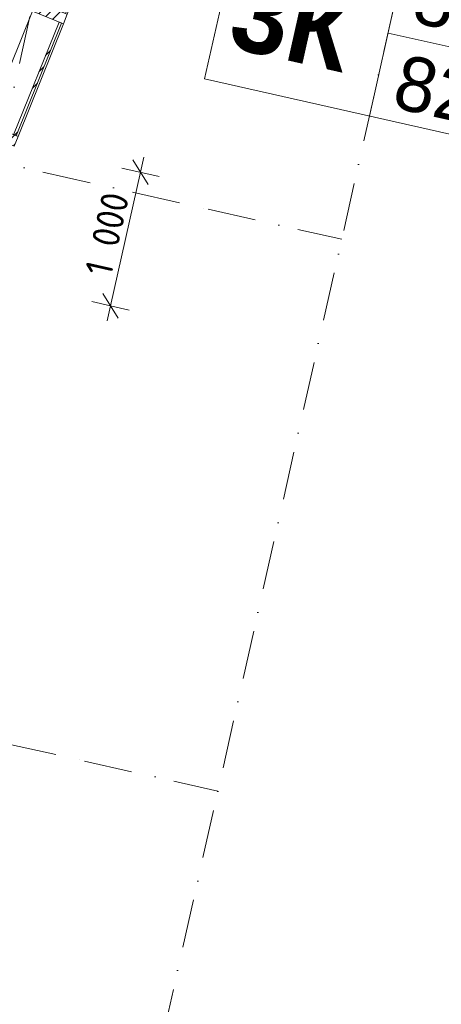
# Model space of a CAD drawing. Header units: millimetres. Extents: x -7213913 to -6985912, y 6023162 to 6205784.
# Tile 67 of 256: x -7188322 to -7185240, y 6154920 to 6162110. Entities that reach past the tile are written whole.
import ezdxf
from ezdxf.enums import TextEntityAlignment as Align

# ---------------------------------------------------------------- set-up
doc = ezdxf.new("R2010")
doc.units = ezdxf.units.MM
doc.header["$MEASUREMENT"] = 0
doc.set_wipeout_variables(frame=1)
doc.linetypes.add('Wipeout_Contour', pattern=[1000, 0, -1000])
doc.linetypes.add('Штрихпунктирная', pattern=[670.277762, 352.777767, -176.388884, 0, -141.111112])
for name, color, linetype in [('S - квартира_маркер.АР', 7, 'Continuous'), ('S - квартира_помещение.АР', 7, 'Continuous'), ('АР-Стены_Наружные ВИТРАЖ', 7, 'Continuous'), ('АР-Чертеж-Оси_Осевые размеры.АР', 7, 'Continuous'), ('АР-Чертеж-Размеры.АР', 7, 'Continuous')]:
    doc.layers.add(name, color=color, linetype=linetype)
for name, color, linetype, lineweight in [('S - квартира_маркер.АР_Ном._пера__1', 7, 'Continuous', 0), ('S - квартира_помещение.АР_Ном._пера__120', 7, 'Continuous', 0), ('АР-Стены_Наружные ВИТРАЖ_Ном._пера__120', 7, 'Continuous', 0), ('АР-Чертеж-Оси_Осевые размеры.АР_Ном._пера__120', 7, 'Continuous', 0), ('АР-Чертеж-Размеры.АР_Ном._пера__1', 7, 'Continuous', 0), ('Паспорта Зон Archicad_Ном._пера__1', 7, 'Continuous', 0)]:
    doc.layers.add(name, color=color, linetype=linetype, lineweight=lineweight)
doc.styles.add('РЎР“Р•РќР•Р\xa0Р\x98Р\xa0_РЎРўР\x98Р›Р¬_1', font='txt')
doc.styles.add('РЎР“Р•РќР•Р\xa0Р\x98Р\xa0_РЎРўР\x98Р›Р¬_2', font='calibri.ttf')
doc.styles.add('РЎР“Р•РќР•Р\xa0Р\x98Р\xa0_РЎРўР\x98Р›Р¬_3', font='GOST_Common.ttf')
doc.styles.add('РЎР“Р•РќР•Р\xa0Р\x98Р\xa0_РЎРўР\x98Р›Р¬_5', font='GOTHIC.TTF')
doc.styles.add('РЎР“Р•РќР•Р\xa0Р\x98Р\xa0_РЎРўР\x98Р›Р¬_6', font='GOTHICB.TTF')
doc.dimstyles.new('СГЕНЕРИР_СТИЛЬ__6', dxfattribs={"dimtxt": 200, "dimasz": 142.5, "dimexe": 0.18, "dimexo": 0.0625, "dimgap": 0, "dimtad": 1, "dimdec": 0, "dimzin": 0, "dimdsep": 46, "dimtxsty": 'РЎР“Р•РќР•Р\xa0Р\x98Р\xa0_РЎРўР\x98Р›Р¬_3', "dimblk": 'ARROWHEAD_6', "dimblk1": 'ARROWHEAD_6', "dimblk2": 'ARROWHEAD_6', "dimcen": 0.09, "dimse1": 1, "dimse2": 1, "dimclrd": 7, "dimclre": 7, "dimclrt": 7, "dimazin": 0, "dimtfac": 1, "dimtdec": 4, "dimtmove": 0, "dimatfit": 3, "dimfxl": 1, "dimtolj": 1, "dimtzin": 0, "dimarcsym": 0})
pattern_1 = [(45, (-6566190.34, 6562677.8), (-176.776695, 176.776695), []), (45, (-6566225.7, 6562713.15), (-176.776695, 176.776695), []), (45, (-6566261.05, 6562748.5), (-176.776695, 176.776695), [])]

# ---------------------------------------------------------------- blocks, each defined once
blk = doc.blocks.new('Кухня-столовая_4_10_1', base_point=(-7190336.7, 6165398.9))
at = {"layer": 'S - квартира_помещение.АР_Ном._пера__120', "color": 7, "linetype": 'Continuous', "lineweight": 0, "flags": 128}
blk.add_lwpolyline([(-7191993, 6165902.9), (-7192830.1, 6162175.8), (-7191833.7, 6161952), (-7190711.6, 6161700), (-7188806.8, 6161272.2), (-7187758.6, 6163871.8), (-7187584.9, 6166891), (-7190383.4, 6167519.6), (-7190520.3, 6166909.8), (-7191642.3, 6167161.7), (-7191928.3, 6165888.4)], close=True, dxfattribs=at)
at = {"layer": 'Паспорта Зон Archicad_Ном._пера__1', "color": 7, "linetype": 'Continuous', "lineweight": 0}
blk.add_circle((-7189666.1, 6164294.4), 300, dxfattribs=at)
at = {"layer": 'Паспорта Зон Archicad_Ном._пера__1', "color": 7, "lineweight": 0, "style": 'РЎР“Р•РќР•Р\xa0Р\x98Р\xa0_РЎРўР\x98Р›Р¬_1'}
blk.add_attdef('ROOM_NUMBER', text='', height=250, rotation=347.34172, dxfattribs=at).set_placement((-7189666.1, 6164281), align=Align.MIDDLE_CENTER)
at = {"layer": 'Паспорта Зон Archicad_Ном._пера__1', "color": 7, "lineweight": 0, "style": 'РЎР“Р•РќР•Р\xa0Р\x98Р\xa0_РЎРўР\x98Р›Р¬_2'}
blk.add_attdef('ROOM_AREA', text='', height=200, rotation=347.34172, dxfattribs=at).set_placement((-7188853.4, 6161446.6), align=Align.MIDDLE_RIGHT)
blk = doc.blocks.new('labelLabPP_FlatE34FrameRed3d[69]_1', base_point=(-7186605.7, 6162931.9))
at = {"layer": 'S - квартира_маркер.АР_Ном._пера__1', "color": 7, "linetype": 'Continuous', "lineweight": 0}
for p, q in [((-7186557.3, 6163512.4), (-7186969.5, 6161676.9)), ((-7186557.3, 6163512.4), (-7183881.5, 6162911.4)), ((-7185353.1, 6163241.9), (-7185765.3, 6161406.5)), ((-7183881.5, 6162911.4), (-7184293.8, 6161076)), ((-7186685.4, 6162577.1), (-7185637.2, 6162341.7)), ((-7185491.2, 6162627), (-7184019.7, 6162296.5)), ((-7185629.3, 6162012), (-7184157.8, 6161681.5)), ((-7186969.5, 6161676.9), (-7184293.8, 6161076))]:
    blk.add_line(p, q, dxfattribs=at)
at = {"layer": 'S - квартира_маркер.АР_Ном._пера__1', "color": 7, "lineweight": 0}
for tag, height, style, p in [('TS_FLATNUMBER', 560, 'РЎР“Р•РќР•Р\xa0Р\x98Р\xa0_РЎРўР\x98Р›Р¬_6', (-7185523.3, 6162730.7)), ('TS_POSTFIXNUMROOMS', 560, 'РЎР“Р•РќР•Р\xa0Р\x98Р\xa0_РЎРўР\x98Р›Р¬_6', (-7185698.6, 6161950.2)), ('TS_LIVING_ROOM_AREA', 400, 'РЎР“Р•РќР•Р\xa0Р\x98Р\xa0_РЎРўР\x98Р›Р¬_5', (-7183983.1, 6162616.8)), ('TS_WITHOUTBALK', 400, 'РЎР“Р•РќР•Р\xa0Р\x98Р\xa0_РЎРўР\x98Р›Р¬_5', (-7184121.9, 6161998.9)), ('TS_ALLSQUARE', 400, 'РЎР“Р•РќР•Р\xa0Р\x98Р\xa0_РЎРўР\x98Р›Р¬_5', (-7184262.2, 6161374.4))]:
    blk.add_attdef(tag, text='', height=height, rotation=347.34172, dxfattribs=dict(at, style=style)).set_placement(p, align=Align.MIDDLE_RIGHT)
blk = doc.blocks.new('Навесная Стена_30_1', base_point=(-6566190.3, 6562677.8))
at = {"layer": 'АР-Стены_Наружные ВИТРАЖ_Ном._пера__120', "color": 7, "linetype": 'Continuous', "lineweight": 0, "flags": 128}
for points in [[(-7187778.4, 6163288), (-7188200.5, 6162241)], [(-7187551.1, 6163196.4), (-7187973.3, 6162149.4)], [(-7188228.6, 6162171.4), (-7188560.4, 6161348.3)], [(-7188001.3, 6162079.8), (-7188333.2, 6161256.7)]]:
    blk.add_lwpolyline(points, dxfattribs=at)
at = {"color": 254, "linetype": 'Wipeout_Contour', "lineweight": 0, "ltscale": 37871976.25917719}
blk.add_wipeout([(-7187987.2, 6162155), (-7187565.1, 6163202), (-7187583.6, 6163209.5), (-7188005.8, 6162162.5)], dxfattribs=at).dxf.layer = 'АР-Стены_Наружные ВИТРАЖ'
at = {"color": 254, "linetype": 'Wipeout_Contour', "lineweight": 0, "ltscale": 37870590.83409131}
blk.add_wipeout([(-7188347.1, 6161262.3), (-7188015.3, 6162085.4), (-7188033.8, 6162092.9), (-7188365.7, 6161269.8)], dxfattribs=at).dxf.layer = 'АР-Стены_Наружные ВИТРАЖ'
at = {"layer": 'АР-Стены_Наружные ВИТРАЖ', "linetype": 'Continuous', "lineweight": 0, "true_color": 0x000000}
h = blk.add_hatch(dxfattribs=at)
h.set_pattern_fill('АЛЮМИНИЙ_0001', color=18, style=0, pattern_type=2)
h.set_pattern_definition(pattern_1)
h.paths.add_polyline_path([(-7187987.2, 6162155), (-7187565.1, 6163202), (-7187583.6, 6163209.5), (-7188005.8, 6162162.5)])
h = blk.add_hatch(dxfattribs=at)
h.set_pattern_fill('АЛЮМИНИЙ_0001', color=18, style=0, pattern_type=2)
h.set_pattern_definition(pattern_1)
h.paths.add_polyline_path([(-7188347.1, 6161262.3), (-7188015.3, 6162085.4), (-7188033.8, 6162092.9), (-7188365.7, 6161269.8)])
at = {"layer": 'АР-Стены_Наружные ВИТРАЖ_Ном._пера__120', "color": 7, "linetype": 'Continuous', "lineweight": 0, "flags": 128}
for points in [[(-7187987.2, 6162155), (-7188005.8, 6162162.5), (-7187583.6, 6163209.5), (-7187565.1, 6163202)], [(-7188347.1, 6161262.3), (-7188365.7, 6161269.8), (-7188033.8, 6162092.9), (-7188015.3, 6162085.4)]]:
    blk.add_lwpolyline(points, close=True, dxfattribs=at)
at = {"color": 254, "linetype": 'Wipeout_Contour', "lineweight": 0, "ltscale": 37873115.8055778}
blk.add_wipeout([(-7187523.1, 6163266), (-7187750.3, 6163357.6), (-7187778.4, 6163288), (-7187551.1, 6163196.4)], dxfattribs=at).dxf.layer = 'АР-Стены_Наружные ВИТРАЖ'
at = {"color": 254, "linetype": 'Wipeout_Contour', "lineweight": 0, "ltscale": 37871575.77138364}
blk.add_wipeout([(-7187973.3, 6162149.4), (-7188200.5, 6162241), (-7188228.6, 6162171.4), (-7188001.3, 6162079.8)], dxfattribs=at).dxf.layer = 'АР-Стены_Наружные ВИТРАЖ'
at = {"color": 254, "linetype": 'Wipeout_Contour', "lineweight": 0, "ltscale": 37870344.97900934}
blk.add_wipeout([(-7188333.2, 6161256.7), (-7188560.4, 6161348.3), (-7188588.5, 6161278.7), (-7188361.3, 6161187.1)], dxfattribs=at).dxf.layer = 'АР-Стены_Наружные ВИТРАЖ'
at = {"layer": 'АР-Стены_Наружные ВИТРАЖ', "linetype": 'Continuous', "lineweight": 0, "true_color": 0x000000}
h = blk.add_hatch(dxfattribs=at)
h.set_pattern_fill('АЛЮМИНИЙ_0001', color=18, style=0, pattern_type=2)
h.set_pattern_definition(pattern_1)
h.paths.add_polyline_path([(-7187523.1, 6163266), (-7187750.3, 6163357.6), (-7187778.4, 6163288), (-7187551.1, 6163196.4)])
h = blk.add_hatch(dxfattribs=at)
h.set_pattern_fill('АЛЮМИНИЙ_0001', color=18, style=0, pattern_type=2)
h.set_pattern_definition(pattern_1)
h.paths.add_polyline_path([(-7187973.3, 6162149.4), (-7188200.5, 6162241), (-7188228.6, 6162171.4), (-7188001.3, 6162079.8)])
h = blk.add_hatch(dxfattribs=at)
h.set_pattern_fill('АЛЮМИНИЙ_0001', color=18, style=0, pattern_type=2)
h.set_pattern_definition(pattern_1)
h.paths.add_polyline_path([(-7188333.2, 6161256.7), (-7188560.4, 6161348.3), (-7188588.5, 6161278.7), (-7188361.3, 6161187.1)])
at = {"layer": 'АР-Стены_Наружные ВИТРАЖ_Ном._пера__120', "color": 7, "linetype": 'Continuous', "lineweight": 0, "flags": 128}
for points in [[(-7187523.1, 6163266), (-7187551.1, 6163196.4), (-7187778.4, 6163288), (-7187750.3, 6163357.6)], [(-7187973.3, 6162149.4), (-7188001.3, 6162079.8), (-7188228.6, 6162171.4), (-7188200.5, 6162241)], [(-7188333.2, 6161256.7), (-7188361.3, 6161187.1), (-7188588.5, 6161278.7), (-7188560.4, 6161348.3)]]:
    blk.add_lwpolyline(points, close=True, dxfattribs=at)
blk = doc.blocks.new('*D887', base_point=(-6566190.3, 6562677.8))
at = {"layer": 'АР-Чертеж-Размеры.АР_Ном._пера__1', "color": 7, "linetype": 'Continuous', "lineweight": 0, "transparency": 16777216}
for p, q in [((-7187381.9, 6160906.2), (-7187495.3, 6161085.4)), ((-7187413.9, 6161105.5), (-7187438.6, 6160995.8)), ((-7187438.6, 6160995.8), (-7187657.7, 6160020)), ((-7187575.8, 6161026.6), (-7187301.4, 6160965)), ((-7187795, 6160050.8), (-7187520.5, 6159989.2)), ((-7187714.5, 6160109.6), (-7187601, 6159930.4)), ((-7187657.7, 6160020), (-7187682.4, 6159910.3))]:
    blk.add_line(p, q, dxfattribs=at)
at = {"layer": 'АР-Чертеж-Размеры.АР_Ном._пера__1', "color": 7, "lineweight": 0, "transparency": 16777216, "insert": (-7187652.4, 6160226.2), "char_height": 200, "attachment_point": 7, "rotation": 77.34172, "style": 'РЎР“Р•РќР•Р\xa0Р\x98Р\xa0_РЎРўР\x98Р›Р¬_3'}
blk.add_mtext('\\A1;{\\pql;\\fGOST Common|b0|i0|c204|p0;\\W1.000000;1\xa0000}', dxfattribs=at)
blk = doc.blocks.new('ARROWHEAD_6')
at = {"color": 0, "linetype": 'Continuous', "lineweight": 0}
for p, q in [((0, 0), (-1, 0)), ((-0.5, -0.5), (0.5, 0.5))]:
    blk.add_line(p, q, dxfattribs=at)
blk = doc.blocks.new('Стандартный Маркер Сетки[171]_1', base_point=(-7212924.8, 6162328))
at = {"layer": 'АР-Чертеж-Оси_Осевые размеры.АР_Ном._пера__120', "color": 7, "linetype": 'Штрихпунктирная', "lineweight": 0}
for p, q in [((-7211949.2, 6162108.8), (-7187848.6, 6156696)), ((-7187848.6, 6156696), (-7186872.9, 6156476.9))]:
    blk.add_line(p, q, dxfattribs=at)
at = {"layer": 'АР-Чертеж-Оси_Осевые размеры.АР_Ном._пера__120', "color": 7, "lineweight": 0, "style": 'РЎР“Р•РќР•Р\xa0Р\x98Р\xa0_РЎРўР\x98Р›Р¬_5'}
blk.add_attdef('AC_MarkerText_1', text='', height=350, rotation=360, dxfattribs=at).set_placement((-7213412.7, 6162626.4), align=Align.TOP_CENTER)
blk = doc.blocks.new('Стандартный Маркер Сетки[172]_1', base_point=(-7212019.8, 6166357.6))
at = {"layer": 'АР-Чертеж-Оси_Осевые размеры.АР_Ном._пера__120', "color": 7, "linetype": 'Штрихпунктирная', "lineweight": 0}
for p, q in [((-7211044.1, 6166138.5), (-7186943.6, 6160725.6)), ((-7186943.6, 6160725.6), (-7185967.9, 6160506.5))]:
    blk.add_line(p, q, dxfattribs=at)
at = {"layer": 'АР-Чертеж-Оси_Осевые размеры.АР_Ном._пера__120', "color": 7, "lineweight": 0, "style": 'РЎР“Р•РќР•Р\xa0Р\x98Р\xa0_РЎРўР\x98Р›Р¬_5'}
blk.add_attdef('AC_MarkerText_1', text='', height=350, rotation=360, dxfattribs=at).set_placement((-7212507.7, 6166656), align=Align.TOP_CENTER)
blk = doc.blocks.new('Стандартный Маркер Сетки[179]_1', base_point=(-7212924.8, 6162328))
at = {"layer": 'АР-Чертеж-Оси_Осевые размеры.АР_Ном._пера__120', "color": 7, "linetype": 'Штрихпунктирная', "lineweight": 0}
for p, q in [((-7211949.2, 6162108.8), (-7187848.6, 6156696)), ((-7187848.6, 6156696), (-7186872.9, 6156476.9))]:
    blk.add_line(p, q, dxfattribs=at)
at = {"layer": 'АР-Чертеж-Оси_Осевые размеры.АР_Ном._пера__120', "color": 7, "lineweight": 0, "style": 'РЎР“Р•РќР•Р\xa0Р\x98Р\xa0_РЎРўР\x98Р›Р¬_5'}
blk.add_attdef('AC_MarkerText_1', text='', height=350, rotation=360, dxfattribs=at).set_placement((-7213412.7, 6162626.4), align=Align.TOP_CENTER)
blk = doc.blocks.new('Стандартный Маркер Сетки[190]_1', base_point=(-7212924.8, 6162328))
at = {"layer": 'АР-Чертеж-Оси_Осевые размеры.АР_Ном._пера__120', "color": 7, "linetype": 'Штрихпунктирная', "lineweight": 0}
for p, q in [((-7211949.2, 6162108.8), (-7187848.6, 6156696)), ((-7187848.6, 6156696), (-7186872.9, 6156476.9))]:
    blk.add_line(p, q, dxfattribs=at)
at = {"layer": 'АР-Чертеж-Оси_Осевые размеры.АР_Ном._пера__120', "color": 7, "lineweight": 0, "style": 'РЎР“Р•РќР•Р\xa0Р\x98Р\xa0_РЎРўР\x98Р›Р¬_5'}
blk.add_attdef('AC_MarkerText_1', text='', height=350, rotation=360, dxfattribs=at).set_placement((-7213412.7, 6162626.4), align=Align.TOP_CENTER)
blk = doc.blocks.new('Стандартный Маркер Сетки[191]_1', base_point=(-7212019.8, 6166357.6))
at = {"layer": 'АР-Чертеж-Оси_Осевые размеры.АР_Ном._пера__120', "color": 7, "linetype": 'Штрихпунктирная', "lineweight": 0}
for p, q in [((-7211044.1, 6166138.5), (-7186943.6, 6160725.6)), ((-7186943.6, 6160725.6), (-7185967.9, 6160506.5))]:
    blk.add_line(p, q, dxfattribs=at)
at = {"layer": 'АР-Чертеж-Оси_Осевые размеры.АР_Ном._пера__120', "color": 7, "lineweight": 0, "style": 'РЎР“Р•РќР•Р\xa0Р\x98Р\xa0_РЎРўР\x98Р›Р¬_5'}
blk.add_attdef('AC_MarkerText_1', text='', height=350, rotation=360, dxfattribs=at).set_placement((-7212507.7, 6166656), align=Align.TOP_CENTER)
blk = doc.blocks.new('Стандартный Маркер Сетки[197]_1', base_point=(-7177283.5, 6199173.2))
at = {"layer": 'АР-Чертеж-Оси_Осевые размеры.АР_Ном._пера__120', "color": 7, "linetype": 'Штрихпунктирная', "lineweight": 0}
blk.add_line((-7177502.7, 6198197.5), (-7192274.7, 6132425.5), dxfattribs=at)
at = {"layer": 'АР-Чертеж-Оси_Осевые размеры.АР_Ном._пера__120', "color": 7, "lineweight": 0, "style": 'РЎР“Р•РќР•Р\xa0Р\x98Р\xa0_РЎРўР\x98Р›Р¬_5'}
blk.add_attdef('AC_MarkerText_1', text='', height=350, rotation=360, dxfattribs=at).set_placement((-7192603.4, 6131150.8), align=Align.TOP_CENTER)
blk = doc.blocks.new('Стандартный Маркер Сетки[199]_1', base_point=(-7212924.8, 6162328))
at = {"layer": 'АР-Чертеж-Оси_Осевые размеры.АР_Ном._пера__120', "color": 7, "linetype": 'Штрихпунктирная', "lineweight": 0}
for p, q in [((-7211949.2, 6162108.8), (-7187848.6, 6156696)), ((-7187848.6, 6156696), (-7186872.9, 6156476.9))]:
    blk.add_line(p, q, dxfattribs=at)
at = {"layer": 'АР-Чертеж-Оси_Осевые размеры.АР_Ном._пера__120', "color": 7, "lineweight": 0, "style": 'РЎР“Р•РќР•Р\xa0Р\x98Р\xa0_РЎРўР\x98Р›Р¬_5'}
blk.add_attdef('AC_MarkerText_1', text='', height=350, rotation=360, dxfattribs=at).set_placement((-7213412.7, 6162626.4), align=Align.TOP_CENTER)
blk = doc.blocks.new('Стандартный Маркер Сетки[200]_1', base_point=(-7179800.8, 6199738.6))
at = {"layer": 'АР-Чертеж-Оси_Осевые размеры.АР_Ном._пера__120', "color": 7, "linetype": 'Штрихпунктирная', "lineweight": 0}
blk.add_line((-7180020, 6198762.9), (-7194792, 6132990.9), dxfattribs=at)
at = {"layer": 'АР-Чертеж-Оси_Осевые размеры.АР_Ном._пера__120', "color": 7, "lineweight": 0, "style": 'РЎР“Р•РќР•Р\xa0Р\x98Р\xa0_РЎРўР\x98Р›Р¬_5'}
blk.add_attdef('AC_MarkerText_1', text='', height=350, rotation=360, dxfattribs=at).set_placement((-7195120.7, 6131716.2), align=Align.TOP_CENTER)

msp = doc.modelspace()

# ---------------------------------------------------------------- block references
at = {"layer": 'S - квартира_маркер.АР', "color": 104, "linetype": 'Continuous', "lineweight": 15, "true_color": 0x029e21}
msp.add_blockref('labelLabPP_FlatE34FrameRed3d[69]_1', (-7186605.7, 6162931.9), dxfattribs=at).add_auto_attribs({'TS_POSTFIXNUMROOMS': '3К ', 'TS_FLATNUMBER': ' 8 ', 'TS_LIVING_ROOM_AREA': '40,30', 'TS_WITHOUTBALK': '82,32', 'TS_ALLSQUARE': '82,32'})
at = {"layer": 'S - квартира_помещение.АР', "color": 7, "linetype": 'Continuous', "lineweight": 0}
msp.add_blockref('Кухня-столовая_4_10_1', (-7190336.7, 6165398.9), dxfattribs=at).add_auto_attribs({'ROOM_NUMBER': '4', 'ROOM_AREA': '24,11'})

# ---------------------------------------------------------------- dimensions: what is measured, and where the dimension line sits
at = {"layer": 'АР-Чертеж-Размеры.АР', "color": 7, "linetype": 'Continuous', "lineweight": 0}
dim = msp.add_linear_dim(base=(-7187657.7, 6160020), p1=(-7187926.4, 6161105.3), p2=(-7188145.6, 6160129.6), angle=257.34172, dimstyle='СГЕНЕРИР_СТИЛЬ__6', dxfattribs=at)
dim.commit()
dim.dimension.update_dxf_attribs({"geometry": '*D887', "text_midpoint": (-7187674.8, 6160582.8), "dimtype": 160, "text_rotation": 77.34172})

# ---------------------------------------------------------------- next in the draw order: block references
at = {"layer": 'АР-Стены_Наружные ВИТРАЖ', "linetype": 'Continuous', "lineweight": 0}
msp.add_blockref('Навесная Стена_30_1', (-6566190.3, 6562677.8), dxfattribs=at)

# ---------------------------------------------------------------- next in the draw order: block references
at = {"layer": 'АР-Чертеж-Оси_Осевые размеры.АР', "color": 8, "linetype": 'Continuous', "lineweight": 15}
for name, p in [('Стандартный Маркер Сетки[200]_1', (-7179800.8, 6199738.6)), ('Стандартный Маркер Сетки[197]_1', (-7177283.5, 6199173.2)), ('Стандартный Маркер Сетки[172]_1', (-7212019.8, 6166357.6)), ('Стандартный Маркер Сетки[191]_1', (-7212019.8, 6166357.6)), ('Стандартный Маркер Сетки[171]_1', (-7212924.8, 6162328)), ('Стандартный Маркер Сетки[179]_1', (-7212924.8, 6162328)), ('Стандартный Маркер Сетки[190]_1', (-7212924.8, 6162328)), ('Стандартный Маркер Сетки[199]_1', (-7212924.8, 6162328))]:
    msp.add_blockref(name, p, dxfattribs=at)

doc.saveas('drawing.dxf')
